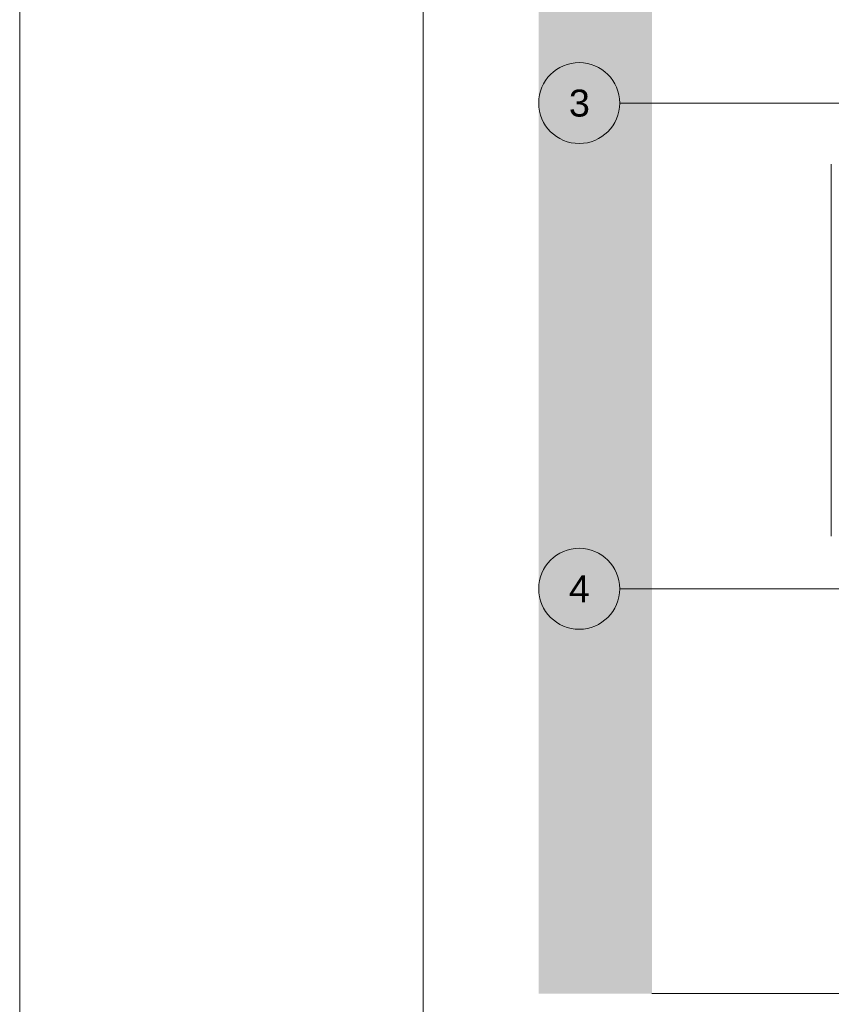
# Paper-space layout 'A-50 WYKOŃCZENIA ŚCIAN - PIĘTRO 5' of a CAD drawing. Header units: millimetres. Extents: x 0 to 420, y 0 to 297.
# Tile 2 of 11: x 0 to 60, y 100 to 173. Entities that reach past the tile are written whole.
import ezdxf
from ezdxf.xclip import XClip

# ---------------------------------------------------------------- set-up
doc = ezdxf.new("R2010")
doc.units = ezdxf.units.MM
doc.header["$MEASUREMENT"] = 0
doc.header["$XCLIPFRAME"] = 0
doc.linetypes.add('DASHDOTX2', pattern=[1000, 500, -250, 0, -250])
doc.linetypes.add('PRZERYWANA_DU_A', pattern=[550, 350.0000000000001, -199.9999999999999])
for name, color, linetype, lineweight in [('0_Nr_pióra__2', 8, 'Continuous', 13), ('A_Arkusz_Nr_pióra__1', 7, 'Continuous', 20), ('A_ściany_Nr_pióra__1', 7, 'Continuous', 20)]:
    doc.layers.add(name, color=color, linetype=linetype, lineweight=lineweight)
doc.layers.add('A_osie_Nr_pióra__16', color=7, linetype='Continuous', lineweight=5, true_color=0x0f0f0f)
doc.layers.add('A_osie_Nr_pióra__76', color=7, linetype='Continuous', lineweight=5, true_color=0x2d2d2d)
doc.layers.add('A_podrys', color=7, linetype='Continuous')
doc.styles.add('STYL_AUTOMATYCZNY_1', font='arial.ttf')

# ---------------------------------------------------------------- blocks, each defined once
blk = doc.blocks.new('Rysunek_1_1', base_point=(-1580.270704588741, -278.4727295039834))
at = {"linetype": 'Continuous', "lineweight": 0, "true_color": 0x484848}
blk.add_hatch(color=251, dxfattribs=at).paths.add_polyline_path([(38.47065612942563, 100.6021036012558), (46.85541986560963, 100.6021036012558), (46.85541986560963, 264.4121037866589), (203.9206333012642, 264.4121037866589), (203.9206333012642, 195.6021083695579), (288.920630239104, 195.6021083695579), (288.920630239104, 276.3111573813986), (38.47065612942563, 276.3111573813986)])
at = {"layer": '0_Nr_pióra__2', "color": 8, "linetype": 'PRZERYWANA_DU_A', "lineweight": 13, "flags": 128}
for points in [[(288.9206293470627, 195.6021045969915), (203.9206293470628, 195.6021045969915), (203.9206293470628, 264.4121045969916), (46.8554191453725, 264.4121045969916), (46.8554191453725, 100.6021045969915)], [(46.8554191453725, 100.6021045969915), (161.8554191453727, 100.6021045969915)]]:
    blk.add_lwpolyline(points, dxfattribs=at)
at = {"layer": 'A_osie_Nr_pióra__16', "color": 250, "linetype": 'DASHDOTX2', "lineweight": 5, "true_color": 0x0f0f0f}
for p, q in [((64.7217385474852, 166.6021045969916), (44.4706562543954, 166.6021030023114)), ((64.7217385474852, 130.6021045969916), (44.4706562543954, 130.602102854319))]:
    blk.add_line(p, q, dxfattribs=at)
at = {"layer": 'A_osie_Nr_pióra__76', "color": 250, "linetype": 'Continuous', "lineweight": 5, "true_color": 0x2d2d2d}
for centre in [(41.47065809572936, 166.6021045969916), (41.47065809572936, 130.6021045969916)]:
    blk.add_circle(centre, 3, dxfattribs=at)
at = {"layer": 'A_ściany_Nr_pióra__1', "color": 7, "linetype": 'Continuous', "lineweight": 20}
blk.add_line((60.15440424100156, 162.0811034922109), (60.15440424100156, 134.4913383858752), dxfattribs=at)
at = {"layer": 'A_osie_Nr_pióra__76', "color": 250, "linetype": 'Continuous', "lineweight": 5, "true_color": 0x2d2d2d, "char_height": 2, "attachment_point": 1, "style": 'STYL_AUTOMATYCZNY_1'}
for s, insert in [('\\A1;{\\pql;\\pt0;\\fArial|b0|i0|c238|p0;\\W1.000000;3}', (40.70793309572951, 167.6021046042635)), ('\\A1;{\\pql;\\pt0;\\fArial|b0|i0|c238|p0;\\W1.000000;4}', (40.70793309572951, 131.6021046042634))]:
    blk.add_mtext(s, dxfattribs=dict(at, insert=insert))

psp = doc.layouts.new('A-50 WYKOŃCZENIA ŚCIAN - PIĘTRO 5')

# ---------------------------------------------------------------- linework, layer by layer
at = {"layer": 'A_Arkusz_Nr_pióra__1', "color": 7, "linetype": 'Continuous', "lineweight": 20}
psp.add_line((29.90003742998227, 292.1), (29.89980349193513, 4.900326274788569), dxfattribs=at)
at = {"layer": 'A_Arkusz_Nr_pióra__1', "color": 7, "linetype": 'Continuous', "lineweight": 20, "flags": 128}
psp.add_lwpolyline([(0, 297), (420, 297), (420, 3.320364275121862e-14), (2.775557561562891e-14, 3.320364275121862e-14)], close=True, dxfattribs=at)

# ---------------------------------------------------------------- block references
at = {"layer": 'A_podrys', "color": 37, "linetype": 'Continuous', "lineweight": 5, "true_color": 0x656532}
ref = psp.add_blockref('Rysunek_1_1', (-1580.270704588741, -278.4727295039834), dxfattribs=at)
XClip(ref).set_block_clipping_path([(38.47065809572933, 100.6021045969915), (288.9206293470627, 276.3111614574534)])

doc.saveas('drawing.dxf')
